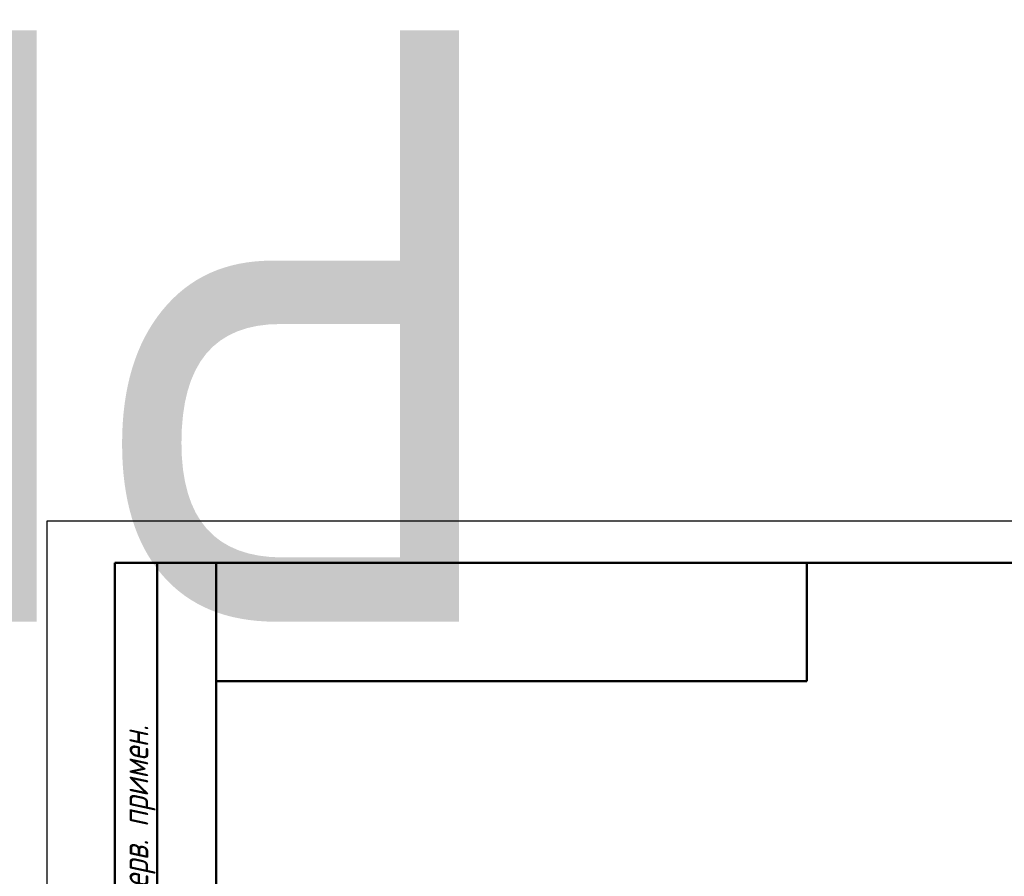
# Model space of a CAD drawing. Header units: millimetres. Extents: x -117 to 734, y -69 to 356.
# Tile 18 of 20: x -3 to 113, y 255 to 356. Entities that reach past the tile are written whole.
import ezdxf
from ezdxf.enums import TextEntityAlignment as Align

# ---------------------------------------------------------------- set-up
doc = ezdxf.new("R2018")
doc.units = ezdxf.units.MM
for name, color, linetype, lineweight in [('Кромка (ГОСТ)', 7, 'Continuous', 50), ('Обозначение (ГОСТ)', 7, 'Continuous', 25), ('Эскизная геометрия (ГОСТ)', 7, 'Continuous', 50)]:
    doc.layers.add(name, color=color, linetype=linetype, lineweight=lineweight)
doc.styles.get("Standard").update_dxf_attribs({"font": 'GOST Common Italic.ttf'})
doc.styles.add('Альтернативный текст (ГОСТ)', font='txt', dxfattribs={"width": 0.8})

# ---------------------------------------------------------------- blocks, each defined once
blk = doc.blocks.new('ГОСТ - Доп. графы 2')
at = {"layer": 'Эскизная геометрия (ГОСТ)'}
for p, q in [((-12, 0), (-12, 120)), ((-12, 120), (0, 120)), ((-7, 0), (-7, 120)), ((-12, 60), (0, 60)), ((0, 0), (-12, 0))]:
    blk.add_line(p, q, dxfattribs=at)
at = {"layer": 'Обозначение (ГОСТ)', "char_height": 3.17, "attachment_point": 5, "rotation": 90, "style": 'Альтернативный текст (ГОСТ)'}
for s, insert, width in [('\\fGOST Common|b0|i1;\\H3.1700;Перв. примен.', (-9.19, 90.05), 60.0143), ('\\fGOST Common|b0|i1;\\H3.1700;Справ. №', (-9.1, 30), 59.9357)]:
    blk.add_mtext(s, dxfattribs=dict(at, insert=insert, width=width))
at = {"layer": 'Обозначение (ГОСТ)', "lineweight": 30, "width": 0.8, "flags": 17}
for tag, p in [('Первичная_применяемость', (-3.65, 90.03)), ('Справочный_номер', (-3.55, 30.02))]:
    blk.add_attdef(tag, text='', height=3.17, rotation=90, dxfattribs=at).set_placement(p, align=Align.MIDDLE_CENTER)
blk = doc.blocks.new('ГОСТ - Доп. графы 3')
at = {"layer": 'Эскизная геометрия (ГОСТ)'}
for p, q in [((0, 0), (70, 0)), ((70, 0), (70, -14)), ((70, -14), (0, -14))]:
    blk.add_line(p, q, dxfattribs=at)
at = {"layer": 'Обозначение (ГОСТ)', "lineweight": 30, "width": 0.8}
blk.add_attdef('ОБОЗНАЧЕНИЕ', text='', height=5, rotation=180, dxfattribs=at).set_placement((34.94, -6.97), align=Align.MIDDLE_CENTER)
blk = doc.blocks.new('Рамки ГОСТ_ граница 297x210')
at = {"layer": 'Кромка (ГОСТ)', "lineweight": 25}
for p, q in [((0, 0), (0, 297)), ((0, 297), (210, 297))]:
    blk.add_line(p, q, dxfattribs=at)
at = {"layer": 'Кромка (ГОСТ)'}
for p, q in [((205, 292), (20, 292)), ((20, 292), (20, 5))]:
    blk.add_line(p, q, dxfattribs=at)

msp = doc.modelspace()

# ---------------------------------------------------------------- block references
ref = msp.add_blockref('ГОСТ - Доп. графы 3', (20, 292))
lines = msp.add_mtext('\\W0.8000;PF08 ', dxfattribs={"layer": 'Обозначение (ГОСТ)', "insert": (54.9421, 285.0324), "char_height": 70.124838, "attachment_point": 1, "rotation": 180})
ref.add_attrib('ОБОЗНАЧЕНИЕ', '', (54.9421, 285.0324)).embed_mtext(lines)
for name, p in [('Рамки ГОСТ_ граница 297x210', (0, 0)), ('ГОСТ - Доп. графы 2', (20, 172))]:
    msp.add_blockref(name, p)

doc.saveas('drawing.dxf')
